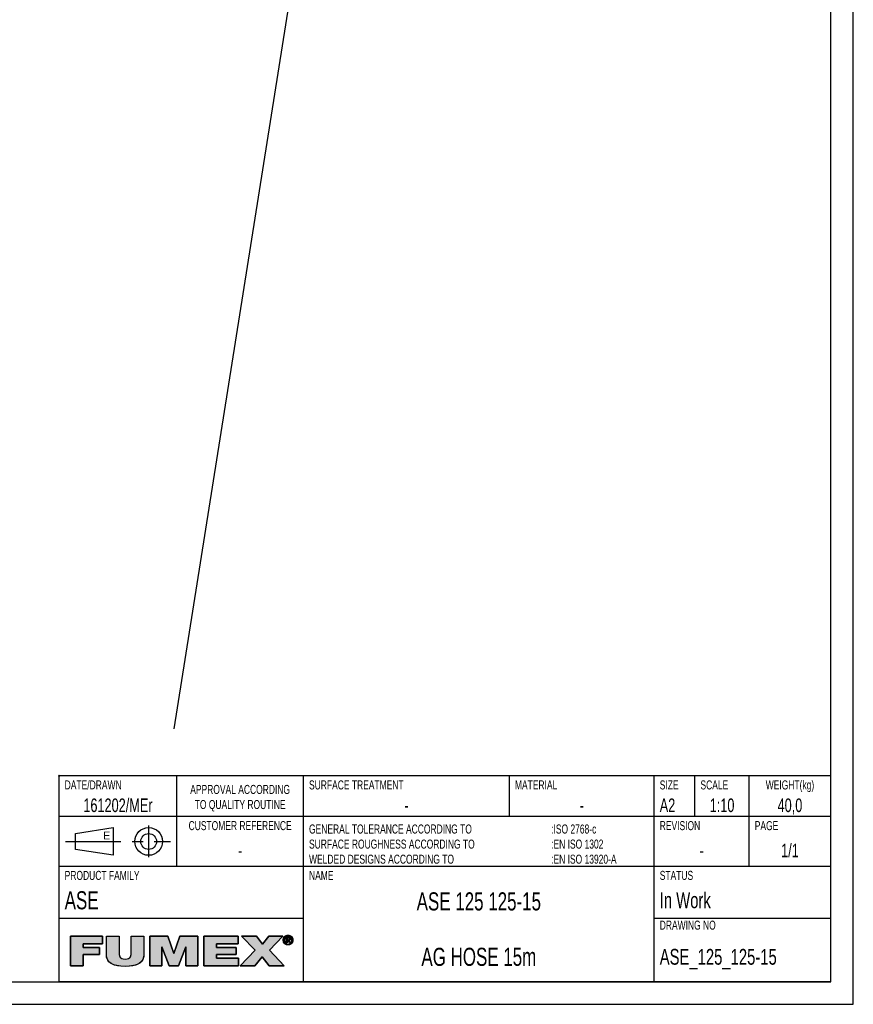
# Model space of a CAD drawing. Extents: x 0 to 594, y 0 to 420.
# Tile 18 of 33: x 410 to 594, y 0 to 218. Entities that reach past the tile are written whole.
import ezdxf

# ---------------------------------------------------------------- set-up
doc = ezdxf.new("R2010")
doc.units = 0
doc.header["$LTSCALE"] = 32.67
doc.linetypes.add('CENTER', pattern=[0.6, 0.375, -0.075, 0.075, -0.075])
doc.layers.get('0').update_dxf_attribs({"linetype": 'CONTINUOUS'})
for name, color, linetype in [('ASE_125_125-15_DXF_FORMAT', 7, 'CONTINUOUS'), ('ASE_125_125-DXF_CONTINUOUS', 7, 'CONTINUOUS'), ('HOSE_125_125DXF_CONTINUOUS', 7, 'CONTINUOUS')]:
    doc.layers.add(name, color=color, linetype=linetype)
doc.styles.add('TEXTSTYLE_2', font='txt', dxfattribs={"width": 0.7})
doc.styles.add('TEXTSTYLE_3', font='txt')

# ---------------------------------------------------------------- blocks, each defined once
blk = doc.blocks.new('BLOCK_2_BL1', base_point=(445.6, 11.82))
at = {"layer": 'ASE_125_125-15_DXF_FORMAT', "linetype": 'CONTINUOUS'}
for points in [[(469.09, 15.27), (469.26, 15.26), (469.42, 15.22), (469.57, 15.16), (468.47, 15.08), (468.62, 15.16), (468.77, 15.22), (468.93, 15.26)], [(423.82, 8.53), (421.02, 8.53), (421.02, 15.03), (428.05, 15.03), (428.05, 13.36), (423.82, 13.36), (423.82, 12.55), (427.45, 12.55), (427.45, 11.01), (423.82, 11.01)], [(437.23, 15.03), (437.23, 11.04), (437.19, 10.55), (437.08, 10.11), (436.9, 9.74), (436.65, 9.41), (436.33, 9.12), (435.92, 8.88), (435.41, 8.67), (434.78, 8.52), (434.01, 8.41), (433.09, 8.38), (432.17, 8.42), (431.4, 8.52), (430.77, 8.67), (430.26, 8.88), (429.85, 9.12), (429.52, 9.41), (429.27, 9.74), (429.09, 10.12), (428.98, 10.55), (428.94, 11.04), (428.94, 15.03), (431.74, 15.03), (431.74, 11.49), (431.76, 11.06), (431.81, 10.73), (431.92, 10.48), (432.09, 10.29), (432.33, 10.13), (432.66, 10.03), (433.11, 10), (433.54, 10.03), (433.86, 10.13), (434.1, 10.29), (434.26, 10.49), (434.36, 10.74), (434.42, 11.07), (434.43, 11.49), (434.43, 15.03)], [(441.21, 8.53), (438.56, 8.53), (438.56, 15.03), (442.55, 15.03), (443.84, 11.21), (443.87, 11.21), (445.17, 15.03), (449.15, 15.03), (449.15, 8.53), (446.51, 8.53), (446.51, 12.7), (446.48, 12.7), (444.9, 8.53), (442.81, 8.53), (441.23, 12.7), (441.21, 12.7)], [(458.17, 8.53), (450.5, 8.53), (450.5, 15.03), (458.03, 15.03), (458.03, 13.36), (453.3, 13.36), (453.3, 12.55), (457.6, 12.55), (457.6, 11.01), (453.3, 11.01), (453.3, 10.2), (458.17, 10.2)], [(461.73, 8.53), (458.52, 8.53), (461.81, 11.99), (458.82, 15.03), (462.1, 15.03), (463.48, 13.26), (464.83, 15.03), (467.93, 15.03), (465.02, 11.97), (468.26, 8.53), (464.89, 8.53), (463.34, 10.47)], [(468.45, 14.81), (468.37, 14.71), (468.3, 14.59), (468.26, 14.47), (468.23, 14.34), (468.22, 14.2), (468.01, 14.03), (468, 14.2), (468.01, 14.36), (468.05, 14.52), (468.11, 14.66), (468.19, 14.8), (468.49, 14.86)], [(468.23, 14.06), (468.26, 13.92), (468.3, 13.8), (468.37, 13.68), (468.45, 13.58), (468.29, 13.47), (468.19, 13.59), (468.11, 13.73), (468.05, 13.88), (468.01, 14.03), (468.22, 14.2)], [(468.6, 14.94), (468.49, 14.86), (468.19, 14.8), (468.29, 14.92), (468.71, 15)], [(468.83, 15.05), (468.71, 15), (468.29, 14.92), (468.41, 15.03), (468.96, 15.08)], [(468.49, 13.53), (468.6, 13.45), (468.4, 13.36), (468.29, 13.47), (468.45, 13.58)], [(468.71, 13.38), (468.83, 13.34), (468.54, 13.27), (468.4, 13.36), (468.6, 13.45)], [(469.09, 15.09), (468.96, 15.08), (468.41, 15.03), (468.47, 15.08), (469.57, 15.16), (469.71, 15.08), (469.78, 15.03), (469.89, 14.92), (469.99, 14.8), (470.07, 14.66), (470.13, 14.52), (470.17, 14.36), (470.18, 14.2), (470.17, 14.03), (470.13, 13.88), (470.07, 13.73), (470, 13.59), (469.9, 13.46), (469.78, 13.36), (469.71, 13.31), (469.57, 13.23), (469.42, 13.17), (469.26, 13.13), (468.93, 13.13), (468.77, 13.17), (468.62, 13.23), (468.54, 13.27), (469.09, 13.3), (469.23, 13.31), (469.36, 13.34), (469.48, 13.38), (469.59, 13.45), (469.69, 13.53), (469.73, 13.58), (469.81, 13.68), (469.88, 13.8), (469.92, 13.92), (469.95, 14.06), (469.96, 14.2), (469.95, 14.34), (469.92, 14.47), (469.88, 14.59), (469.81, 14.71), (469.73, 14.81), (469.69, 14.86), (469.59, 14.94), (469.48, 15), (469.35, 15.05), (469.23, 15.08)], [(468.87, 14.65), (468.68, 13.57), (468.68, 14.81), (469.15, 14.81), (469.15, 14.81), (469.26, 14.81), (469.34, 14.79), (469.41, 14.77), (469.46, 14.74), (469.51, 14.7), (469.53, 14.68), (469.54, 14.66), (469.57, 14.6), (469.58, 14.54), (469.59, 14.46), (469.58, 14.39), (469.57, 14.32), (469.54, 14.27), (469.22, 14.28), (469.26, 14.29), (469.29, 14.3), (469.32, 14.31), (469.34, 14.33), (469.36, 14.35), (469.37, 14.37), (469.38, 14.4), (469.39, 14.43), (469.39, 14.47), (469.39, 14.51), (469.38, 14.53), (469.37, 14.56), (469.36, 14.58), (469.34, 14.6), (469.31, 14.62), (469.28, 14.63), (469.25, 14.64), (469.21, 14.65), (469.16, 14.65), (469.12, 14.65), (468.99, 14.65)], [(469.09, 14.27), (469.11, 14.27), (469.17, 14.27), (469.22, 14.28), (469.54, 14.27), (468.87, 14.11), (468.87, 13.57), (468.68, 13.57), (468.87, 14.65), (468.87, 14.46), (468.87, 14.27), (468.98, 14.27)], [(469.27, 14.12), (469.62, 13.57), (469.41, 13.57), (469.08, 14.11), (468.87, 14.11), (469.54, 14.27), (469.5, 14.22), (469.46, 14.19), (469.4, 14.16), (469.34, 14.13)]]:
    blk.add_hatch(color=7, dxfattribs=at).paths.add_polyline_path(points)
at = {"layer": 'ASE_125_125-15_DXF_FORMAT', "color": 7, "linetype": 'CONTINUOUS'}
for p, q in [((428.05, 15.03), (421.02, 15.03)), ((421.02, 15.03), (421.02, 8.53)), ((428.05, 15.03), (421.02, 15.03)), ((421.02, 15.03), (421.02, 8.53)), ((423.82, 12.55), (423.82, 13.36)), ((423.82, 13.36), (428.05, 13.36)), ((423.82, 12.55), (423.82, 13.36)), ((423.82, 13.36), (428.05, 13.36)), ((428.05, 13.36), (428.05, 15.03)), ((428.05, 13.36), (428.05, 15.03)), ((442.55, 15.03), (438.56, 15.03)), ((438.56, 15.03), (438.56, 8.53)), ((442.55, 15.03), (438.56, 15.03)), ((438.56, 15.03), (438.56, 8.53)), ((443.84, 11.21), (442.55, 15.03)), ((443.84, 11.21), (442.55, 15.03)), ((445.17, 15.03), (443.87, 11.21)), ((445.17, 15.03), (443.87, 11.21)), ((449.15, 15.03), (445.17, 15.03)), ((449.15, 15.03), (445.17, 15.03)), ((449.15, 8.53), (449.15, 15.03)), ((449.15, 8.53), (449.15, 15.03)), ((458.03, 15.03), (450.5, 15.03)), ((450.5, 15.03), (450.5, 8.53)), ((458.03, 15.03), (450.5, 15.03)), ((450.5, 15.03), (450.5, 8.53)), ((453.3, 12.55), (453.3, 13.36)), ((453.3, 13.36), (458.03, 13.36)), ((453.3, 12.55), (453.3, 13.36)), ((453.3, 13.36), (458.03, 13.36)), ((458.03, 13.36), (458.03, 15.03)), ((458.03, 13.36), (458.03, 15.03)), ((462.1, 15.03), (458.82, 15.03)), ((458.82, 15.03), (461.81, 11.99)), ((462.1, 15.03), (458.82, 15.03)), ((458.82, 15.03), (461.81, 11.99)), ((463.48, 13.26), (462.1, 15.03)), ((463.48, 13.26), (462.1, 15.03)), ((464.83, 15.03), (463.48, 13.26)), ((464.83, 15.03), (463.48, 13.26)), ((467.93, 15.03), (464.83, 15.03)), ((467.93, 15.03), (464.83, 15.03)), ((465.02, 11.97), (467.93, 15.03)), ((465.02, 11.97), (467.93, 15.03)), ((427.45, 12.55), (423.82, 12.55)), ((427.45, 12.55), (423.82, 12.55)), ((423.82, 8.53), (423.82, 11.01)), ((423.82, 11.01), (427.45, 11.01)), ((423.82, 8.53), (423.82, 11.01)), ((423.82, 11.01), (427.45, 11.01)), ((427.45, 11.01), (427.45, 12.55)), ((427.45, 11.01), (427.45, 12.55)), ((441.21, 8.53), (441.21, 12.7)), ((441.21, 12.7), (441.23, 12.7)), ((441.21, 8.53), (441.21, 12.7)), ((441.21, 12.7), (441.23, 12.7)), ((441.23, 12.7), (442.81, 8.53)), ((441.23, 12.7), (442.81, 8.53)), ((443.87, 11.21), (443.84, 11.21)), ((443.87, 11.21), (443.84, 11.21)), ((444.9, 8.53), (446.48, 12.7)), ((444.9, 8.53), (446.48, 12.7)), ((446.48, 12.7), (446.51, 12.7)), ((446.48, 12.7), (446.51, 12.7)), ((446.51, 12.7), (446.51, 8.53)), ((446.51, 12.7), (446.51, 8.53)), ((457.6, 12.55), (453.3, 12.55)), ((457.6, 12.55), (453.3, 12.55)), ((453.3, 10.2), (453.3, 11.01)), ((453.3, 11.01), (457.6, 11.01)), ((453.3, 10.2), (453.3, 11.01)), ((453.3, 11.01), (457.6, 11.01)), ((457.6, 11.01), (457.6, 12.55)), ((457.6, 11.01), (457.6, 12.55)), ((461.81, 11.99), (458.52, 8.53)), ((461.81, 11.99), (458.52, 8.53)), ((468.26, 8.53), (465.02, 11.97)), ((468.26, 8.53), (465.02, 11.97)), ((458.17, 10.2), (453.3, 10.2)), ((458.17, 10.2), (453.3, 10.2)), ((458.17, 8.53), (458.17, 10.2)), ((458.17, 8.53), (458.17, 10.2)), ((461.73, 8.53), (463.34, 10.47)), ((461.73, 8.53), (463.34, 10.47)), ((463.34, 10.47), (464.89, 8.53)), ((463.34, 10.47), (464.89, 8.53)), ((421.02, 8.53), (423.82, 8.53)), ((421.02, 8.53), (423.82, 8.53)), ((438.56, 8.53), (441.21, 8.53)), ((438.56, 8.53), (441.21, 8.53)), ((442.81, 8.53), (444.9, 8.53)), ((442.81, 8.53), (444.9, 8.53)), ((446.51, 8.53), (449.15, 8.53)), ((446.51, 8.53), (449.15, 8.53)), ((450.5, 8.53), (458.17, 8.53)), ((450.5, 8.53), (458.17, 8.53)), ((458.52, 8.53), (461.73, 8.53)), ((458.52, 8.53), (461.73, 8.53)), ((464.89, 8.53), (468.26, 8.53)), ((464.89, 8.53), (468.26, 8.53))]:
    blk.add_line(p, q, dxfattribs=at)
for points in [[(469.09, 15.27), (469.26, 15.26), (469.42, 15.22), (469.57, 15.16), (468.47, 15.08), (468.62, 15.16), (468.77, 15.22), (468.93, 15.26), (469.09, 15.27)], [(423.82, 8.53), (421.02, 8.53), (421.02, 15.03), (428.05, 15.03), (428.05, 13.36), (423.82, 13.36), (423.82, 12.55), (427.45, 12.55), (427.45, 11.01), (423.82, 11.01), (423.82, 8.53)], [(437.23, 15.03), (437.23, 11.04), (437.19, 10.55), (437.08, 10.11), (436.9, 9.74), (436.65, 9.41), (436.33, 9.12), (435.92, 8.88), (435.41, 8.67), (434.78, 8.52), (434.01, 8.41), (433.09, 8.38), (432.17, 8.42), (431.4, 8.52), (430.77, 8.67), (430.26, 8.88), (429.85, 9.12), (429.52, 9.41), (429.27, 9.74), (429.09, 10.12), (428.98, 10.55), (428.94, 11.04), (428.94, 15.03), (431.74, 15.03), (431.74, 11.49), (431.76, 11.06), (431.81, 10.73), (431.92, 10.48), (432.09, 10.29), (432.33, 10.13), (432.66, 10.03), (433.11, 10), (433.54, 10.03), (433.86, 10.13), (434.1, 10.29), (434.26, 10.49), (434.36, 10.74), (434.42, 11.07), (434.43, 11.49), (434.43, 15.03), (437.23, 15.03)], [(441.21, 8.53), (438.56, 8.53), (438.56, 15.03), (442.55, 15.03), (443.84, 11.21), (443.87, 11.21), (445.17, 15.03), (449.15, 15.03), (449.15, 8.53), (446.51, 8.53), (446.51, 12.7), (446.48, 12.7), (444.9, 8.53), (442.81, 8.53), (441.23, 12.7), (441.21, 12.7), (441.21, 8.53)], [(458.17, 8.53), (450.5, 8.53), (450.5, 15.03), (458.03, 15.03), (458.03, 13.36), (453.3, 13.36), (453.3, 12.55), (457.6, 12.55), (457.6, 11.01), (453.3, 11.01), (453.3, 10.2), (458.17, 10.2), (458.17, 8.53)], [(461.73, 8.53), (458.52, 8.53), (461.81, 11.99), (458.82, 15.03), (462.1, 15.03), (463.48, 13.26), (464.83, 15.03), (467.93, 15.03), (465.02, 11.97), (468.26, 8.53), (464.89, 8.53), (463.34, 10.47), (461.73, 8.53)], [(468.45, 14.81), (468.37, 14.71), (468.3, 14.59), (468.26, 14.47), (468.23, 14.34), (468.22, 14.2), (468.01, 14.03), (468, 14.2), (468.01, 14.36), (468.05, 14.52), (468.11, 14.66), (468.19, 14.8), (468.49, 14.86), (468.45, 14.81)], [(468.23, 14.06), (468.26, 13.92), (468.3, 13.8), (468.37, 13.68), (468.45, 13.58), (468.29, 13.47), (468.19, 13.59), (468.11, 13.73), (468.05, 13.88), (468.01, 14.03), (468.22, 14.2), (468.23, 14.06)], [(468.6, 14.94), (468.49, 14.86), (468.19, 14.8), (468.29, 14.92), (468.71, 15), (468.6, 14.94)], [(468.83, 15.05), (468.71, 15), (468.29, 14.92), (468.41, 15.03), (468.96, 15.08), (468.83, 15.05)], [(468.49, 13.53), (468.6, 13.45), (468.4, 13.36), (468.29, 13.47), (468.45, 13.58), (468.49, 13.53)], [(468.71, 13.38), (468.83, 13.34), (468.54, 13.27), (468.4, 13.36), (468.6, 13.45), (468.71, 13.38)], [(469.09, 15.09), (468.96, 15.08), (468.41, 15.03), (468.47, 15.08), (469.57, 15.16), (469.71, 15.08), (469.78, 15.03), (469.89, 14.92), (469.99, 14.8), (470.07, 14.66), (470.13, 14.52), (470.17, 14.36), (470.18, 14.2), (470.17, 14.03), (470.13, 13.88), (470.07, 13.73), (470, 13.59), (469.9, 13.46), (469.78, 13.36), (469.71, 13.31), (469.57, 13.23), (469.42, 13.17), (469.26, 13.13), (468.93, 13.13), (468.77, 13.17), (468.62, 13.23), (468.54, 13.27), (469.09, 13.3), (469.23, 13.31), (469.36, 13.34), (469.48, 13.38), (469.59, 13.45), (469.69, 13.53), (469.73, 13.58), (469.81, 13.68), (469.88, 13.8), (469.92, 13.92), (469.95, 14.06), (469.96, 14.2), (469.95, 14.34), (469.92, 14.47), (469.88, 14.59), (469.81, 14.71), (469.73, 14.81), (469.69, 14.86), (469.59, 14.94), (469.48, 15), (469.35, 15.05), (469.23, 15.08), (469.09, 15.09)], [(468.87, 14.65), (468.68, 13.57), (468.68, 14.81), (469.15, 14.81), (469.15, 14.81), (469.26, 14.81), (469.34, 14.79), (469.41, 14.77), (469.46, 14.74), (469.51, 14.7), (469.53, 14.68), (469.54, 14.66), (469.57, 14.6), (469.58, 14.54), (469.59, 14.46), (469.58, 14.39), (469.57, 14.32), (469.54, 14.27), (469.22, 14.28), (469.26, 14.29), (469.29, 14.3), (469.32, 14.31), (469.34, 14.33), (469.36, 14.35), (469.37, 14.37), (469.38, 14.4), (469.39, 14.43), (469.39, 14.47), (469.39, 14.51), (469.38, 14.53), (469.37, 14.56), (469.36, 14.58), (469.34, 14.6), (469.31, 14.62), (469.28, 14.63), (469.25, 14.64), (469.21, 14.65), (469.16, 14.65), (469.12, 14.65), (468.99, 14.65), (468.87, 14.65)], [(469.09, 14.27), (469.11, 14.27), (469.17, 14.27), (469.22, 14.28), (469.54, 14.27), (468.87, 14.11), (468.87, 13.57), (468.68, 13.57), (468.87, 14.65), (468.87, 14.46), (468.87, 14.27), (468.98, 14.27), (469.09, 14.27)], [(469.27, 14.12), (469.62, 13.57), (469.41, 13.57), (469.08, 14.11), (468.87, 14.11), (469.54, 14.27), (469.5, 14.22), (469.46, 14.19), (469.4, 14.16), (469.34, 14.13), (469.27, 14.12)]]:
    blk.add_lwpolyline(points, dxfattribs=at)
for points, knots in [([(469.09, 13.12), (469.68, 13.12), (470.18, 13.57), (470.18, 14.2), (470.18, 14.81), (469.68, 15.27), (469.09, 15.27), (468.5, 15.27), (468, 14.81), (468, 14.2), (468, 13.57), (468.5, 13.12), (469.09, 13.12)], [0, 0, 0, 0, 1, 1, 1, 2, 2, 2, 3, 3, 3, 4, 4, 4, 4]), ([(469.09, 13.12), (469.68, 13.12), (470.18, 13.57), (470.18, 14.2), (470.18, 14.81), (469.68, 15.27), (469.09, 15.27), (468.5, 15.27), (468, 14.81), (468, 14.2), (468, 13.57), (468.5, 13.12), (469.09, 13.12)], [0, 0, 0, 0, 1, 1, 1, 2, 2, 2, 3, 3, 3, 4, 4, 4, 4]), ([(437.23, 15.03), (437.23, 15.03), (434.43, 15.03), (434.43, 15.03), (434.43, 15.03), (434.43, 11.49), (434.43, 11.49), (434.43, 10.83), (434.43, 10), (433.11, 10), (431.74, 10), (431.74, 10.83), (431.74, 11.49), (431.74, 11.49), (431.74, 15.03), (431.74, 15.03), (431.74, 15.03), (428.94, 15.03), (428.94, 15.03), (428.94, 15.03), (428.94, 11.04), (428.94, 11.04), (428.94, 9.24), (430.32, 8.38), (433.09, 8.38), (435.87, 8.38), (437.23, 9.24), (437.23, 11.04), (437.23, 11.04), (437.23, 15.03), (437.23, 15.03)], [0, 0, 0, 0, 1, 1, 1, 2, 2, 2, 3, 3, 3, 4, 4, 4, 5, 5, 5, 6, 6, 6, 7, 7, 7, 8, 8, 8, 9, 9, 9, 10, 10, 10, 10]), ([(437.23, 15.03), (437.23, 15.03), (434.43, 15.03), (434.43, 15.03), (434.43, 15.03), (434.43, 11.49), (434.43, 11.49), (434.43, 10.83), (434.43, 10), (433.11, 10), (431.74, 10), (431.74, 10.83), (431.74, 11.49), (431.74, 11.49), (431.74, 15.03), (431.74, 15.03), (431.74, 15.03), (428.94, 15.03), (428.94, 15.03), (428.94, 15.03), (428.94, 11.04), (428.94, 11.04), (428.94, 9.24), (430.32, 8.38), (433.09, 8.38), (435.87, 8.38), (437.23, 9.24), (437.23, 11.04), (437.23, 11.04), (437.23, 15.03), (437.23, 15.03)], [0, 0, 0, 0, 1, 1, 1, 2, 2, 2, 3, 3, 3, 4, 4, 4, 5, 5, 5, 6, 6, 6, 7, 7, 7, 8, 8, 8, 9, 9, 9, 10, 10, 10, 10]), ([(468.22, 14.2), (468.22, 14.71), (468.6, 15.09), (469.09, 15.09), (469.58, 15.09), (469.96, 14.71), (469.96, 14.2), (469.96, 13.68), (469.58, 13.3), (469.09, 13.3), (468.6, 13.3), (468.22, 13.68), (468.22, 14.2)], [0, 0, 0, 0, 1, 1, 1, 2, 2, 2, 3, 3, 3, 4, 4, 4, 4]), ([(468.22, 14.2), (468.22, 14.71), (468.6, 15.09), (469.09, 15.09), (469.58, 15.09), (469.96, 14.71), (469.96, 14.2), (469.96, 13.68), (469.58, 13.3), (469.09, 13.3), (468.6, 13.3), (468.22, 13.68), (468.22, 14.2)], [0, 0, 0, 0, 1, 1, 1, 2, 2, 2, 3, 3, 3, 4, 4, 4, 4]), ([(468.87, 14.11), (468.87, 14.11), (469.08, 14.11), (469.08, 14.11), (469.08, 14.11), (469.41, 13.57), (469.41, 13.57), (469.41, 13.57), (469.62, 13.57), (469.62, 13.57), (469.62, 13.57), (469.27, 14.12), (469.27, 14.12), (469.45, 14.14), (469.59, 14.24), (469.59, 14.46), (469.59, 14.71), (469.44, 14.81), (469.15, 14.81), (469.15, 14.81), (468.68, 14.81), (468.68, 14.81), (468.68, 14.81), (468.68, 13.57), (468.68, 13.57), (468.68, 13.57), (468.87, 13.57), (468.87, 13.57), (468.87, 13.57), (468.87, 14.11), (468.87, 14.11)], [0, 0, 0, 0, 1, 1, 1, 2, 2, 2, 3, 3, 3, 4, 4, 4, 5, 5, 5, 6, 6, 6, 7, 7, 7, 8, 8, 8, 9, 9, 9, 10, 10, 10, 10]), ([(468.87, 14.11), (468.87, 14.11), (469.08, 14.11), (469.08, 14.11), (469.08, 14.11), (469.41, 13.57), (469.41, 13.57), (469.41, 13.57), (469.62, 13.57), (469.62, 13.57), (469.62, 13.57), (469.27, 14.12), (469.27, 14.12), (469.45, 14.14), (469.59, 14.24), (469.59, 14.46), (469.59, 14.71), (469.44, 14.81), (469.15, 14.81), (469.15, 14.81), (468.68, 14.81), (468.68, 14.81), (468.68, 14.81), (468.68, 13.57), (468.68, 13.57), (468.68, 13.57), (468.87, 13.57), (468.87, 13.57), (468.87, 13.57), (468.87, 14.11), (468.87, 14.11)], [0, 0, 0, 0, 1, 1, 1, 2, 2, 2, 3, 3, 3, 4, 4, 4, 5, 5, 5, 6, 6, 6, 7, 7, 7, 8, 8, 8, 9, 9, 9, 10, 10, 10, 10]), ([(468.87, 14.27), (468.87, 14.27), (468.87, 14.65), (468.87, 14.65), (468.87, 14.65), (469.12, 14.65), (469.12, 14.65), (469.25, 14.65), (469.39, 14.63), (469.39, 14.47), (469.39, 14.28), (469.25, 14.27), (469.09, 14.27), (469.09, 14.27), (468.87, 14.27), (468.87, 14.27)], [0, 0, 0, 0, 1, 1, 1, 2, 2, 2, 3, 3, 3, 4, 4, 4, 5, 5, 5, 5]), ([(468.87, 14.27), (468.87, 14.27), (468.87, 14.65), (468.87, 14.65), (468.87, 14.65), (469.12, 14.65), (469.12, 14.65), (469.25, 14.65), (469.39, 14.63), (469.39, 14.47), (469.39, 14.28), (469.25, 14.27), (469.09, 14.27), (469.09, 14.27), (468.87, 14.27), (468.87, 14.27)], [0, 0, 0, 0, 1, 1, 1, 2, 2, 2, 3, 3, 3, 4, 4, 4, 5, 5, 5, 5])]:
    blk.add_open_spline(points, degree=3, knots=knots, dxfattribs=at)
for points in [[(469.09, 13.3), (468.54, 13.27), (468.96, 13.31), (468.83, 13.34)], [(469.09, 13.12), (468.93, 13.13), (469.26, 13.13)]]:
    blk.add_solid(points, dxfattribs=at)
blk = doc.blocks.new('VYPLACERING_BL2', base_point=(431.5, 36))
at = {"layer": 'ASE_125_125-DXF_CONTINUOUS', "color": 7, "linetype": 'CENTER'}
for p, q in [((438.28125, 39.5), (438.28125, 32.5)), ((419.90625, 36), (443.09375, 36))]:
    blk.add_line(p, q, dxfattribs=at)
at = {"layer": 'ASE_125_125-DXF_CONTINUOUS', "color": 7, "linetype": 'CONTINUOUS'}
for p, q in [((422.09375, 37.75), (430.40625, 39.0625)), ((422.09375, 34.25), (422.09375, 37.75)), ((430.40625, 39.0625), (430.40625, 32.9375)), ((430.40625, 32.9375), (422.09375, 34.25))]:
    blk.add_line(p, q, dxfattribs=at)
for radius in [3.0625, 1.75]:
    blk.add_circle((438.28125, 36), radius, dxfattribs=at)

msp = doc.modelspace()

# ---------------------------------------------------------------- linework, layer by layer
at = {"layer": 'ASE_125_125-15_DXF_FORMAT', "color": 7, "linetype": 'CONTINUOUS'}
for p, q in [((594, 0), (594, 420)), ((589, 5), (589, 415)), ((418.65639, 50.34378), (418.34389, 50.65628)), ((418.65639, 50.65628), (418.34389, 50.34378)), ((589, 50.5), (418.5, 50.5)), ((418.5, 5), (418.5, 50.5)), ((444.5, 30.5), (444.5, 50.5)), ((472.5, 5), (472.5, 50.5)), ((518, 41.5), (518, 50.5)), ((550, 5), (550, 50.5)), ((559, 41.5), (559, 50.5)), ((571, 30.5), (571, 50.5)), ((589, 5), (589, 50.5)), ((589, 41.5), (418.5, 41.5)), ((589, 30.5), (418.5, 30.5)), ((472.5, 19), (418.5, 19)), ((589, 19), (550, 19)), ((25, 5), (589, 5)), ((589, 5), (418.5, 5)), ((0, 0), (594, 0))]:
    msp.add_line(p, q, dxfattribs=at)
at = {"layer": 'HOSE_125_125DXF_CONTINUOUS', "color": 4, "linetype": 'CONTINUOUS'}
msp.add_line((482.7006, 305.74691), (443.87919, 60.9178), dxfattribs=at)

# ---------------------------------------------------------------- block references
at = {"layer": 'ASE_125_125-15_DXF_FORMAT', "color": 2, "linetype": 'CONTINUOUS'}
msp.add_blockref('BLOCK_2_BL1', (445.59793, 11.82346), dxfattribs=at)
at = {"layer": 'ASE_125_125-DXF_CONTINUOUS', "color": 7, "linetype": 'CONTINUOUS'}
msp.add_blockref('VYPLACERING_BL2', (431.5, 36), dxfattribs=at)

# ---------------------------------------------------------------- texts
at = {"color": 7, "linetype": 'CONTINUOUS'}
for s, insert, char_height, width, attachment_point, style in [('DATE/DRAWN', (419.725, 49.5), 2, 14, 1, 'TEXTSTYLE_2'), ('APPROVAL ACCORDING\\PTO QUALITY ROUTINE', (458.5, 48.5), 2, 25.2, 2, 'TEXTSTYLE_2'), ('SURFACE TREATMENT', (473.725, 49.5), 2, 23.8, 1, 'TEXTSTYLE_2'), ('MATERIAL', (519.225, 49.5), 2, 11.2, 1, 'TEXTSTYLE_2'), ('SIZE ', (551.225, 49.5), 2, 7, 1, 'TEXTSTYLE_2'), ('SCALE', (560.225, 49.5), 2, 7, 1, 'TEXTSTYLE_2'), ('WEIGHT(kg)', (580, 49.5), 2, 14, 2, 'TEXTSTYLE_2'), ('161202/MEr', (431.5, 45.5), 3, 21, 2, 'TEXTSTYLE_2'), ('-', (495.25, 45.5), 3, 2.1, 2, 'TEXTSTYLE_2'), ('-', (534, 45.5), 3, 2.1, 2, 'TEXTSTYLE_2'), ('A2 ', (551.225, 45.5), 3, 6.3, 1, 'TEXTSTYLE_2'), ('1:10', (565, 45.5), 3, 8.4, 2, 'TEXTSTYLE_2'), ('40,0', (580, 45.5), 3, 8.4, 2, 'TEXTSTYLE_2'), ('CUSTOMER REFERENCE', (458.5, 40.5), 2, 25.2, 2, 'TEXTSTYLE_2'), ('REVISION', (551.225, 40.5), 2, 11.2, 1, 'TEXTSTYLE_2'), ('PAGE', (572.225, 40.5), 2, 5.6, 1, 'TEXTSTYLE_2'), ('E', (428.21875, 38.1875), 1.75, 1.75, 1, 'TEXTSTYLE_3')]:
    msp.add_mtext(s, dxfattribs=dict(at, insert=insert, char_height=char_height, width=width, attachment_point=attachment_point, style=style))
at = {"layer": 'ASE_125_125-15_DXF_FORMAT', "color": 7, "linetype": 'CONTINUOUS', "style": 'TEXTSTYLE_2'}
for s, insert, char_height, width, attachment_point in [('GENERAL TOLERANCE ACCORDING TO\\PSURFACE ROUGHNESS ACCORDING TO\\PWELDED DESIGNS ACCORDING TO\\P ', (473.725, 39.75), 2, 42, 1), (':ISO 2768-c\\P:EN ISO 1302\\P:EN ISO 13920-A', (527.225, 39.75), 2, 21, 1), ('1/1', (580, 35.5), 3, 6.3, 2), ('-', (458.5, 35.5), 3, 2.1, 2), ('- ', (560.5, 35.5), 3, 4.2, 2), ('PRODUCT FAMILY', (419.725, 29.5), 2, 19.6, 1), ('NAME ', (473.725, 29.5), 2, 7, 1), ('STATUS ', (551.225, 29.5), 2, 9.8, 1), ('ASE', (419.725, 25), 4, 8.4, 1), ('ASE 125 125-15', (511.25, 24.75), 4, 39.2, 2), ('In Work  ', (551.225, 24.75), 3.5, 22.05, 1), ('DRAWING NO', (551.225, 18.5), 2, 14, 1), ('AG HOSE 15m', (511.25, 12.5), 4, 30.8, 2), ('ASE_125_125-15', (551.225, 12.25), 3.5, 34.3, 1)]:
    msp.add_mtext(s, dxfattribs=dict(at, insert=insert, char_height=char_height, width=width, attachment_point=attachment_point))

doc.saveas('drawing.dxf')
